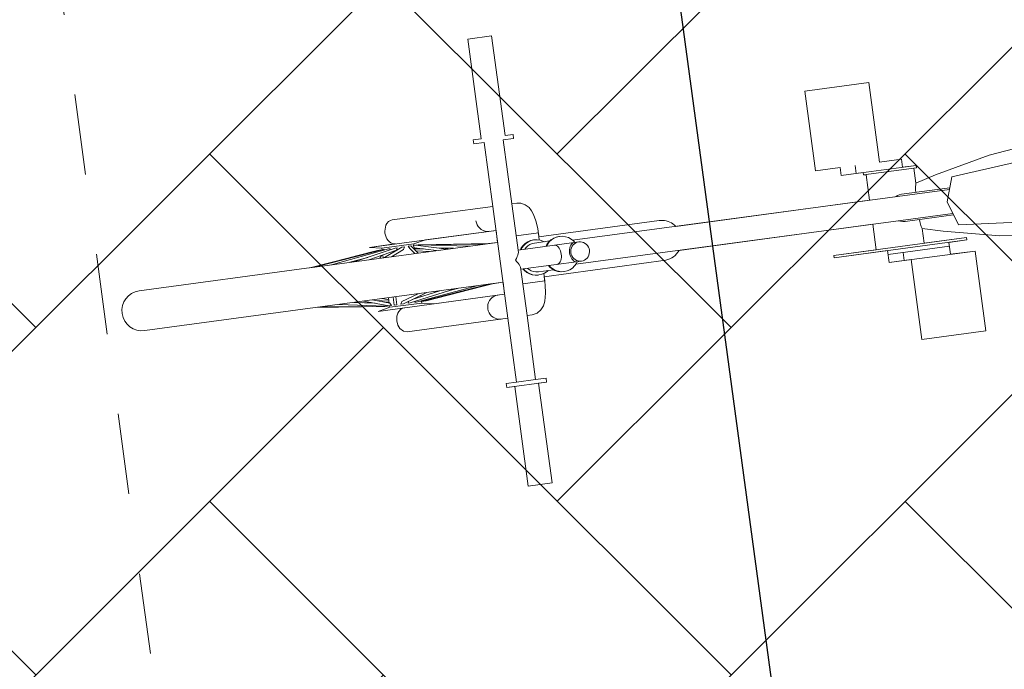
# Model space of a CAD drawing. Header units: metres. Extents: x 737835 to 905050, y 6570742 to 6590316.
# Tile 129 of 256: x 738020.346 to 738021.567, y 6590121.233 to 6590122.039. Entities that reach past the tile are written whole.
import ezdxf

# ---------------------------------------------------------------- set-up
doc = ezdxf.new("R2010")
doc.units = ezdxf.units.M
doc.header["$LTSCALE"] = 0.5
doc.linetypes.add('DASHED', pattern=[0.75, 0.5, -0.25])
for name, color, linetype in [('00_jooned', 7, 'Continuous'), ('AR_hoone', 7, 'Continuous'), ('AS_jalgrattad', 252, 'Continuous')]:
    doc.layers.add(name, color=color, linetype=linetype)
doc.layers.add('AS_mõõdud', color=7, linetype='Continuous', lineweight=0)
doc.layers.add('AS_sillutiskivi RG', color=9, linetype='Continuous', lineweight=0)
doc.styles.add('Style-Arial Narrow', font='ARIALN.TTF')
doc.dimstyles.new('ISO-25', dxfattribs={"dimtxt": 2.5, "dimasz": 2.5, "dimexe": 1.25, "dimexo": 0.625, "dimtad": 1, "dimdec": 1, "dimtxsty": 'Standard', "dimcen": 2.5, "dimadec": 0, "dimazin": 0, "dimtfac": 1, "dimtdec": 1, "dimtmove": 0, "dimatfit": 3, "dimfxl": 1, "dimarcsym": 0})

# ---------------------------------------------------------------- blocks, each defined once
blk = doc.blocks.new('A$C6b675ec8')
at = {"layer": 'AS_jalgrattad', "linetype": 'Continuous', "lineweight": 20, "ltscale": 100}
for p, q in [((473.328516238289, 4730.218163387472), (473.328516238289, 4870.218163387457)), ((497.2371889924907, 4809.408637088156), (497.2371889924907, 4870.218163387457)), ((925.2635378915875, 4860.218163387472), (925.2635378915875, 4850.218163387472)), ((450.2168277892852, 4855.218163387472), (450.4369465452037, 4852.61344072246)), ((450.4369465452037, 4852.61344072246), (451.0906146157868, 4850.087861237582)), ((451.0906146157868, 4850.087861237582), (452.1579706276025, 4847.718163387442)), ((452.1579706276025, 4847.718163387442), (453.6065835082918, 4845.576349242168)), ((1000.169633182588, 4850.218163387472), (906.4696854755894, 4850.218163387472)), ((934.1696331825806, 4847.218163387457), (934.1696331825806, 4850.218163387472)), ((1000.169633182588, 4847.218163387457), (934.1696331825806, 4847.218163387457)), ((1000.169633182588, 4847.218163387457), (1000.169633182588, 4850.218163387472)), ((327.0793504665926, 4835.211931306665), (238.3029190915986, 4825.216021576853)), ((331.7654200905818, 4835.211931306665), (245.6864156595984, 4825.216021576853)), ((338.3488179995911, 4835.211931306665), (265.3496388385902, 4825.216021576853)), ((346.3374055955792, 4835.211931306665), (295.2228300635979, 4825.216021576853)), ((324.2611591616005, 4835.211931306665), (295.8460240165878, 4831.695170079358)), ((473.328516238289, 4840.218163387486), (314.9990480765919, 4840.218163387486)), ((314.9990480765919, 4840.218163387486), (329.9990480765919, 4837.218163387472)), ((326.9968268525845, 4835.211931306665), (324.2611591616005, 4835.211931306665)), ((324.2611591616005, 4835.211931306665), (324.3671834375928, 4834.906550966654)), ((325.7028535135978, 4835.056942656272), (325.7251517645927, 4835.211931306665)), ((327.3812668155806, 4835.211931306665), (327.0793504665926, 4835.211931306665)), ((327.0793504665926, 4835.211931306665), (327.1660752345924, 4834.677833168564)), ((327.4121573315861, 4834.706409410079), (327.3812668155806, 4835.211931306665)), ((327.9033670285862, 4835.211931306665), (327.3895992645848, 4835.075571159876)), ((329.9990480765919, 4835.211931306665), (327.9033670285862, 4835.211931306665)), ((327.9033670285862, 4835.211931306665), (328.1446853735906, 4834.791474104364)), ((369.9990480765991, 4837.218163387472), (329.9990480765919, 4837.218163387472)), ((329.9990480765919, 4837.218163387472), (329.9990480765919, 4835.006811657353)), ((354.7676413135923, 4835.211931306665), (331.7028415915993, 4825.216021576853)), ((332.6619955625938, 4835.211931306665), (331.7654200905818, 4835.211931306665)), ((332.6619955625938, 4835.211931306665), (332.6290846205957, 4834.428717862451)), ((340.335745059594, 4835.211931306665), (338.3488179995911, 4835.211931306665)), ((340.335745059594, 4835.211931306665), (340.0384476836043, 4833.980114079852)), ((345.5146792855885, 4840.446047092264), (347.4196528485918, 4840.218163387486)), ((349.1750315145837, 4835.211931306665), (346.3374055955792, 4835.211931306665)), ((349.1750315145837, 4835.211931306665), (347.9609466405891, 4832.262020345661)), ((358.1137065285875, 4835.211931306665), (354.7676413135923, 4835.211931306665)), ((358.1137065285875, 4835.211931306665), (356.527224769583, 4832.230627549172)), ((366.0736339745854, 4835.211931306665), (362.6227143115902, 4835.211931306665)), ((364.3190286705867, 4832.230627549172), (362.6227143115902, 4835.211931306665)), ((366.0736339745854, 4835.211931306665), (373.840565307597, 4825.216021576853)), ((372.0947291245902, 4835.211931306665), (368.9551868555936, 4835.211931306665)), ((370.3836315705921, 4832.230627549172), (368.9551868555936, 4835.211931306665)), ((384.9990480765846, 4840.218163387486), (369.9990480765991, 4837.218163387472)), ((369.9990480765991, 4837.218163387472), (369.9990480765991, 4835.211931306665)), ((372.0947291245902, 4835.211931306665), (409.7565849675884, 4825.216021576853)), ((372.6084968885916, 4835.075571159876), (372.6168293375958, 4835.211931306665)), ((375.7369369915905, 4835.211931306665), (372.6168293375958, 4835.211931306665)), ((373.0887233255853, 4834.948113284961), (373.001269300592, 4835.211931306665)), ((375.4507590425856, 4835.211931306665), (438.4649637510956, 4825.216021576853)), ((375.7369369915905, 4835.211931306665), (456.5030474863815, 4825.216021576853)), ((453.6065835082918, 4845.576349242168), (455.3924378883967, 4843.727496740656)), ((455.3924378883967, 4843.727496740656), (457.4612714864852, 4842.227782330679)), ((457.4612714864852, 4842.227782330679), (459.7502238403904, 4841.122774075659)), ((459.7502238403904, 4841.122774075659), (462.1897462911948, 4840.446047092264)), ((462.1897462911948, 4840.446047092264), (464.7057151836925, 4840.218163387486)), ((1042.381719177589, 4830.218163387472), (1152.381719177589, 4840.218163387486)), ((473.328516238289, 4825.216021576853), (238.3029190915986, 4825.216021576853)), ((311.1837114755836, 4828.33731385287), (288.3892105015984, 4825.216021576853)), ((292.2156584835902, 4825.739984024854), (290.241511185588, 4825.216021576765)), ((347.8395710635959, 4832.209418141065), (312.0784941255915, 4825.216021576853)), ((328.6801803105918, 4828.462628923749), (326.1575308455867, 4825.216021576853)), ((329.9990480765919, 4828.720545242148), (329.9990480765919, 4825.216021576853)), ((356.527224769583, 4832.230627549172), (340.3415562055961, 4825.216021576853)), ((364.3190286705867, 4832.230627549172), (369.7694543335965, 4825.216021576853)), ((369.9990480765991, 4833.033290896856), (369.9990480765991, 4830.159989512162)), ((369.9990480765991, 4831.935940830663), (372.6567427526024, 4831.627316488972)), ((369.9990480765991, 4830.913731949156), (381.043305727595, 4829.401421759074)), ((370.3836315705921, 4832.230627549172), (396.8127496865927, 4825.216021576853)), ((371.3179158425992, 4828.462628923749), (387.9196020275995, 4825.216021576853)), ((397.1992849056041, 4828.548880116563), (418.209621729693, 4825.216021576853)), ((404.1520721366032, 4831.695170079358), (461.6951770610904, 4825.216021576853)), ((407.7824376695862, 4825.739984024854), (411.6088856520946, 4825.216021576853)), ((524.9419685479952, 4830.218163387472), (497.2371889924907, 4830.218163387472)), ((510.4955654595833, 4820.891401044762), (514.0735317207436, 4821.883933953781)), ((511.2720225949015, 4820.891401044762), (514.8499888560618, 4821.883933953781)), ((514.0735317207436, 4821.883933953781), (517.7636194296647, 4822.218163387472)), ((514.8499888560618, 4821.883933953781), (518.5400765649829, 4822.218163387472)), ((517.7636194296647, 4822.218163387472), (518.5400765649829, 4822.218163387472)), ((518.5400765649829, 4822.218163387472), (522.2301642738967, 4821.883933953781)), ((522.2301642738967, 4821.883933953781), (525.8081305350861, 4820.891401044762)), ((524.9419685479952, 4821.131675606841), (524.9419685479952, 4830.218163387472)), ((542.3303080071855, 4820.891401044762), (545.9082742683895, 4821.883933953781)), ((543.1067651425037, 4820.891401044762), (546.6847314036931, 4821.883933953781)), ((545.9082742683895, 4821.883933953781), (549.598361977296, 4822.218163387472)), ((546.6847314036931, 4821.883933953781), (550.3748191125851, 4822.218163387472)), ((549.598361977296, 4822.218163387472), (550.3748191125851, 4822.218163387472)), ((550.3748191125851, 4822.218163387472), (554.0649068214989, 4821.883933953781)), ((554.0649068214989, 4821.883933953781), (557.6428730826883, 4820.891401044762)), ((995.6599434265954, 4821.392972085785), (995.8924464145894, 4823.09079889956)), ((995.8924464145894, 4823.09079889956), (996.1751083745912, 4824.644784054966)), ((996.1751083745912, 4824.644784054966), (996.4729164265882, 4826.000630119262)), ((996.4729164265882, 4826.000630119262), (996.6993794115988, 4826.907192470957)), ((996.7171440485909, 4826.978306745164), (996.7500320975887, 4827.109962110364)), ((996.7500320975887, 4827.109962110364), (997.111806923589, 4828.43864185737)), ((997.111806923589, 4828.43864185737), (997.1696331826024, 4828.609400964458)), ((1032.381719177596, 4800.218163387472), (1042.381719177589, 4830.218163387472)), ((497.2371889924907, 4812.218163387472), (573.1508950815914, 4812.218163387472)), ((500.0366092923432, 4812.218163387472), (501.484892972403, 4814.359490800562)), ((500.8130664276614, 4812.218163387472), (502.2613501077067, 4814.359490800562)), ((501.484892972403, 4814.359490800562), (504.1041460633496, 4817.071141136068)), ((502.2613501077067, 4814.359490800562), (504.8806031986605, 4817.071141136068)), ((504.1041460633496, 4817.071141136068), (507.1384353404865, 4819.270722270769)), ((504.8806031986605, 4817.071141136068), (507.9148924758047, 4819.270722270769)), ((505.6362957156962, 4812.218163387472), (507.3641438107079, 4814.006963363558)), ((507.1384353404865, 4819.270722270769), (510.4955654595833, 4820.891401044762)), ((507.3641438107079, 4814.006963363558), (509.8467441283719, 4815.806620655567)), ((507.9148924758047, 4819.270722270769), (511.2720225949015, 4820.891401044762)), ((509.8467441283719, 4815.806620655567), (512.5934869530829, 4817.132630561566)), ((512.5934869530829, 4817.132630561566), (515.5209138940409, 4817.944702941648)), ((515.5209138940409, 4817.944702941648), (518.5400765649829, 4818.218163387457)), ((518.5400765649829, 4818.218163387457), (537.5211886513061, 4818.218163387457)), ((525.8081305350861, 4820.891401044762), (529.1652606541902, 4819.270722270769)), ((529.1652606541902, 4819.270722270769), (530.6172498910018, 4818.218163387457)), ((531.8713518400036, 4812.218163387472), (533.3196355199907, 4814.359490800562)), ((532.6478089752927, 4812.218163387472), (534.0960926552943, 4814.359490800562)), ((533.3196355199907, 4814.359490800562), (535.9388886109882, 4817.071141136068)), ((534.0960926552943, 4814.359490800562), (536.7153457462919, 4817.071141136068)), ((535.9388886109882, 4817.071141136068), (538.9731778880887, 4819.270722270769)), ((536.7153457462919, 4817.071141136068), (539.7496350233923, 4819.270722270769)), ((538.9731778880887, 4819.270722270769), (542.3303080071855, 4820.891401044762)), ((539.7496350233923, 4819.270722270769), (543.1067651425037, 4820.891401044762)), ((542.6234957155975, 4812.218163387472), (543.8187017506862, 4812.03585642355)), ((543.8187017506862, 4812.03585642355), (544.9775920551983, 4811.494474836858)), ((544.9775920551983, 4811.494474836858), (546.0649543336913, 4810.610468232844)), ((546.0649543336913, 4810.610468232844), (547.0477496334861, 4809.410696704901)), ((557.6428730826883, 4820.891401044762), (561.0000032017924, 4819.270722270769)), ((561.0000032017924, 4819.270722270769), (564.0342924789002, 4817.071141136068)), ((563.6202935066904, 4810.610468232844), (562.5985728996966, 4809.410696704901)), ((564.7507226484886, 4811.494474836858), (563.6202935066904, 4810.610468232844)), ((564.0342924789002, 4817.071141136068), (566.6535455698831, 4814.359490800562)), ((565.9555128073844, 4812.03585642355), (564.7507226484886, 4811.494474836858)), ((565.7002732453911, 4809.410696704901), (567.3553401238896, 4810.610468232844)), ((565.8241315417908, 4815.218163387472), (1037.381719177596, 4815.218163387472)), ((567.1980567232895, 4812.218163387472), (565.9555128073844, 4812.03585642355)), ((566.6535455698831, 4814.359490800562), (568.101829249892, 4812.218163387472)), ((567.3553401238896, 4810.610468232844), (569.186502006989, 4811.494474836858)), ((569.186502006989, 4811.494474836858), (571.1381199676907, 4812.03585642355)), ((571.1381199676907, 4812.03585642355), (573.1508950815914, 4812.218163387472)), ((573.1508950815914, 4812.218163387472), (575.1636701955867, 4812.03585642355)), ((575.1636701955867, 4812.03585642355), (577.1152881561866, 4811.494474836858)), ((577.1152881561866, 4811.490952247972), (578.946450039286, 4810.606945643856)), ((578.946450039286, 4810.610468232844), (580.6015169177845, 4809.410696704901)), ((969.6318056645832, 4815.218163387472), (971.7719894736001, 4816.192937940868)), ((971.7719894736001, 4816.192937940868), (972.1975636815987, 4816.308091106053)), ((972.7184786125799, 4816.449041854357), (974.6064510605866, 4816.959895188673)), ((974.6064510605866, 4816.959895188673), (977.4302374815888, 4817.218163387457)), ((977.4302374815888, 4817.218163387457), (1038.048385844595, 4817.218163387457)), ((995.4539044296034, 4817.796911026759), (995.5071589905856, 4819.608918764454)), ((995.4711858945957, 4817.218163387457), (995.4539044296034, 4817.796911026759)), ((995.5071589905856, 4819.608918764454), (995.6599434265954, 4821.392972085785)), ((492.1657701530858, 4800.218163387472), (493.7681339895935, 4802.301941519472)), ((493.7681339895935, 4798.134385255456), (492.1657701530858, 4800.218163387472)), ((493.7681339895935, 4802.301941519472), (495.1126771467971, 4804.322405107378)), ((495.1126771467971, 4796.113921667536), (493.7681339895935, 4798.134385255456)), ((495.1126771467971, 4804.322405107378), (496.1585460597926, 4806.218163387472)), ((496.1585460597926, 4806.218163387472), (496.8739625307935, 4807.931614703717)), ((496.8739625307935, 4807.931614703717), (497.2371889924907, 4809.410696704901)), ((547.0477496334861, 4809.410696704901), (547.896116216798, 4807.931614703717)), ((547.896116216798, 4807.931614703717), (548.5842768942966, 4806.218163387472)), ((548.5842768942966, 4806.218163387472), (549.0913222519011, 4804.322405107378)), ((549.0913222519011, 4804.322405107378), (549.4018459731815, 4802.301941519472)), ((549.4018459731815, 4798.134385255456), (549.0913222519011, 4796.113921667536)), ((549.4018459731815, 4802.301941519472), (549.5064129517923, 4800.218163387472)), ((549.5064129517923, 4800.218163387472), (549.4018459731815, 4798.134385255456)), ((560.1512385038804, 4802.301941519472), (560.0425299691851, 4800.218163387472)), ((560.0425299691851, 4800.218163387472), (560.1512385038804, 4798.134385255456)), ((560.474061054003, 4804.322405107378), (560.1512385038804, 4802.301941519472)), ((560.1512385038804, 4798.134385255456), (560.474061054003, 4796.113921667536)), ((561.0011888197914, 4806.218163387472), (560.474061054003, 4804.322405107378)), ((561.7166052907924, 4807.931614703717), (561.0011888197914, 4806.218163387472)), ((561.5597851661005, 4800.218163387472), (561.7358801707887, 4802.301941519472)), ((561.7358801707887, 4798.134385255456), (561.5597851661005, 4800.218163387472)), ((562.5985728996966, 4809.410696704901), (561.7166052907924, 4807.931614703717)), ((561.7358801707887, 4802.301941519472), (562.2588146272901, 4804.322405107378)), ((562.2588146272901, 4796.113921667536), (561.7358801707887, 4798.134385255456)), ((562.2588146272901, 4804.322405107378), (563.1126994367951, 4806.218163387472)), ((563.1126994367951, 4806.218163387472), (564.2715897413, 4807.931614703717)), ((564.2715897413, 4807.931614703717), (565.7002732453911, 4809.410696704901)), ((580.6015169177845, 4809.410696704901), (582.0302004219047, 4807.931614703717)), ((582.0302004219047, 4807.931614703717), (583.1890907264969, 4806.218163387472)), ((583.1890907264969, 4806.218163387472), (584.0429755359, 4804.322405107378)), ((584.0429755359, 4804.322405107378), (584.5659099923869, 4802.301941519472)), ((584.5659099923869, 4798.134385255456), (584.0429755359, 4796.113921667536)), ((584.5659099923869, 4802.301941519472), (584.7420049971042, 4800.218163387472)), ((584.7420049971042, 4800.218163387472), (584.5659099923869, 4798.134385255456)), ((1042.381719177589, 4770.218163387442), (1032.381719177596, 4800.218163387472)), ((496.1585460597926, 4794.218163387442), (495.1126771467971, 4796.113921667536)), ((496.8739625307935, 4792.504712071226), (496.1585460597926, 4794.218163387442)), ((497.2371889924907, 4791.025630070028), (496.8739625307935, 4792.504712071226)), ((497.2371889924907, 4730.218163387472), (497.2371889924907, 4791.027689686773)), ((497.2371889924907, 4788.218163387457), (573.1508950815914, 4788.218163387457)), ((501.484892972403, 4786.076835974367), (500.0366092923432, 4788.218163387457)), ((502.2613501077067, 4786.076835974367), (500.8130664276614, 4788.218163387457)), ((504.1041460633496, 4783.365185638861), (501.484892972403, 4786.076835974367)), ((504.8806031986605, 4783.365185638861), (502.2613501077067, 4786.076835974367)), ((507.3641438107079, 4786.429363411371), (505.6362957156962, 4788.218163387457)), ((509.8467441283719, 4784.629706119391), (507.3641438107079, 4786.429363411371)), ((533.3196355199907, 4786.076835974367), (531.8713518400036, 4788.218163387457)), ((534.0960926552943, 4786.076835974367), (532.6478089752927, 4788.218163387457)), ((535.9388886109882, 4783.365185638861), (533.3196355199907, 4786.076835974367)), ((536.7153457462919, 4783.365185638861), (534.0960926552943, 4786.076835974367)), ((543.8187017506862, 4788.400470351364), (542.6234957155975, 4788.218163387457)), ((544.9775920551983, 4788.941851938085), (543.8187017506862, 4788.400470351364)), ((546.0649543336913, 4789.82585854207), (544.9775920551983, 4788.941851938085)), ((547.0477496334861, 4791.025630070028), (546.0649543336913, 4789.82585854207)), ((547.896116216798, 4792.504712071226), (547.0477496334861, 4791.025630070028)), ((548.5842768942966, 4794.218163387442), (547.896116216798, 4792.504712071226)), ((549.0913222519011, 4796.113921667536), (548.5842768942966, 4794.218163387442)), ((560.474061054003, 4796.113921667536), (561.0011888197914, 4794.218163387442)), ((561.0011888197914, 4794.218163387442), (561.7166052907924, 4792.504712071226)), ((561.7166052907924, 4792.504712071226), (562.5985728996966, 4791.025630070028)), ((563.1126994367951, 4794.218163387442), (562.2588146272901, 4796.113921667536)), ((562.5985728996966, 4791.025630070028), (563.6202935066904, 4789.82585854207)), ((564.2715897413, 4792.504712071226), (563.1126994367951, 4794.218163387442)), ((563.6202935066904, 4789.82585854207), (564.7507226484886, 4788.941851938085)), ((566.6535455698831, 4786.076835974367), (564.0342924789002, 4783.365185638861)), ((565.7002732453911, 4791.025630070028), (564.2715897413, 4792.504712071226)), ((564.7507226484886, 4788.941851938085), (565.9555128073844, 4788.400470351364)), ((567.3553401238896, 4789.82585854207), (565.7002732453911, 4791.025630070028)), ((565.8241315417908, 4785.218163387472), (1037.381719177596, 4785.218163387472)), ((565.9555128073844, 4788.400470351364), (567.1980564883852, 4788.218163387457)), ((568.101829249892, 4788.218163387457), (566.6535455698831, 4786.076835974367)), ((569.186502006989, 4788.941851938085), (567.3553401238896, 4789.82585854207)), ((571.1381199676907, 4788.400470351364), (569.186502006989, 4788.941851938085)), ((573.1508950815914, 4788.218163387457), (571.1381199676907, 4788.400470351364)), ((575.1636701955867, 4788.400470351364), (573.1508950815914, 4788.218163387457)), ((577.1152881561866, 4788.941851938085), (575.1636701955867, 4788.400470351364)), ((578.946450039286, 4789.829381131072), (577.1152881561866, 4788.945374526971)), ((580.6015169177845, 4791.025630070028), (578.946450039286, 4789.82585854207)), ((582.0302004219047, 4792.504712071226), (580.6015169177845, 4791.025630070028)), ((583.1890907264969, 4794.218163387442), (582.0302004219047, 4792.504712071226)), ((584.0429755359, 4796.113921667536), (583.1890907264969, 4794.218163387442)), ((971.7719894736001, 4784.243388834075), (969.6318056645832, 4785.218163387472)), ((473.328516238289, 4775.218401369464), (238.3512271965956, 4775.218401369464)), ((309.019491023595, 4767.169403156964), (238.3512271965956, 4775.218401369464)), ((324.0364877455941, 4765.224395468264), (246.8748627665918, 4775.218401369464)), ((325.108253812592, 4765.224395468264), (267.8367970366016, 4775.218401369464)), ((312.6338168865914, 4770.651562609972), (286.4631790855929, 4775.218401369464)), ((296.8912475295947, 4773.490245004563), (286.9879081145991, 4775.218401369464)), ((308.6038271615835, 4771.973226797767), (294.8556214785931, 4773.75390014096)), ((329.1822170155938, 4765.224395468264), (298.7087113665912, 4775.218401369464)), ((330.924186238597, 4768.205699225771), (309.541207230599, 4775.218401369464)), ((329.9990480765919, 4770.963202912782), (314.0067325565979, 4773.75390014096)), ((329.9990480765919, 4772.660984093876), (322.2010268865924, 4775.218401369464)), ((329.9990480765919, 4775.218401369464), (329.9990480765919, 4768.509104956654)), ((335.7669972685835, 4765.224395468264), (335.7669972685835, 4775.218401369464)), ((339.2310988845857, 4765.224395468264), (339.2310988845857, 4775.218401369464)), ((345.5815943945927, 4768.205699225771), (366.9645734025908, 4775.218401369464)), ((347.3235636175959, 4765.224395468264), (377.797069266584, 4775.218401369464)), ((355.7387312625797, 4765.224395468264), (413.0101880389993, 4775.218401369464)), ((358.9353282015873, 4769.032557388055), (394.3838059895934, 4775.218401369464)), ((363.4616084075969, 4765.224395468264), (440.6232333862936, 4775.218401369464)), ((369.5607020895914, 4765.224395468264), (457.3056645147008, 4775.218401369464)), ((373.9019065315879, 4765.224395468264), (461.6468689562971, 4775.218401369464)), ((385.9913635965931, 4773.75390014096), (390.456888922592, 4775.218401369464)), ((403.1068486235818, 4773.490245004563), (416.4495817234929, 4775.218401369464)), ((405.1424746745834, 4773.75390014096), (413.5349170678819, 4775.218401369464)), ((507.1384353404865, 4781.165604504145), (504.1041460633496, 4783.365185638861)), ((507.9148924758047, 4781.165604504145), (504.8806031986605, 4783.365185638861)), ((510.4955654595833, 4779.544925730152), (507.1384353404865, 4781.165604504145)), ((511.2720225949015, 4779.544925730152), (507.9148924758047, 4781.165604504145)), ((512.5934869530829, 4783.303696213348), (509.8467441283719, 4784.629706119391)), ((514.0735317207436, 4778.552392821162), (510.4955654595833, 4779.544925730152)), ((514.8499888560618, 4778.552392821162), (511.2720225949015, 4779.544925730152)), ((515.5209138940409, 4782.491623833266), (512.5934869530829, 4783.303696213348)), ((517.7636194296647, 4778.218163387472), (514.0735317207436, 4778.552392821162)), ((518.5400765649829, 4778.218163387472), (514.8499888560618, 4778.552392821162)), ((518.5400765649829, 4782.218163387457), (515.5209138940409, 4782.491623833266)), ((517.7636194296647, 4778.218163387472), (518.5400765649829, 4778.218163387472)), ((518.5400765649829, 4782.218163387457), (537.5211886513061, 4782.218163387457)), ((522.2301642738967, 4778.552392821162), (518.5400765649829, 4778.218163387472)), ((525.8081305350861, 4779.544925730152), (522.2301642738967, 4778.552392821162)), ((524.9419685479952, 4770.218163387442), (524.9419685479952, 4779.304651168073)), ((529.1652606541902, 4781.165604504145), (525.8081305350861, 4779.544925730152)), ((530.6172498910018, 4782.218163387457), (529.1652606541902, 4781.165604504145)), ((538.9731778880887, 4781.165604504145), (535.9388886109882, 4783.365185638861)), ((539.7496350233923, 4781.165604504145), (536.7153457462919, 4783.365185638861)), ((542.3303080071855, 4779.544925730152), (538.9731778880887, 4781.165604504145)), ((543.1067651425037, 4779.544925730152), (539.7496350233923, 4781.165604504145)), ((545.9082742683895, 4778.552392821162), (542.3303080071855, 4779.544925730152)), ((546.6847314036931, 4778.552392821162), (543.1067651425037, 4779.544925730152)), ((549.598361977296, 4778.218163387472), (545.9082742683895, 4778.552392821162)), ((550.3748191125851, 4778.218163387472), (546.6847314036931, 4778.552392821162)), ((549.598361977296, 4778.218163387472), (550.3748191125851, 4778.218163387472)), ((554.0649068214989, 4778.552392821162), (550.3748191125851, 4778.218163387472)), ((557.6428730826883, 4779.544925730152), (554.0649068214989, 4778.552392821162)), ((561.0000032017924, 4781.165604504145), (557.6428730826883, 4779.544925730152)), ((564.0342924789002, 4783.365185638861), (561.0000032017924, 4781.165604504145)), ((972.1975636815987, 4784.128235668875), (971.7719894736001, 4784.243388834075)), ((974.6064510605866, 4783.47643158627), (972.7184786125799, 4783.987284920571)), ((977.4302374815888, 4783.218163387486), (974.6064510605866, 4783.47643158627)), ((977.4302374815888, 4783.218163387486), (1038.048385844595, 4783.218163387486)), ((995.4539044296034, 4782.639415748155), (995.4711858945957, 4783.218163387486)), ((995.5071589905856, 4780.82740801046), (995.4539044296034, 4782.639415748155)), ((995.6599434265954, 4779.043354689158), (995.5071589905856, 4780.82740801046)), ((995.8924464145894, 4777.345527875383), (995.6599434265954, 4779.043354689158)), ((996.1751083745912, 4775.791542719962), (995.8924464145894, 4777.345527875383)), ((996.4729164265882, 4774.435696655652), (996.1751083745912, 4775.791542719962)), ((996.6993794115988, 4773.529134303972), (996.4729164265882, 4774.435696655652)), ((996.9702889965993, 4772.503684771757), (996.714184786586, 4773.458020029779)), ((329.9990480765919, 4763.218163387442), (314.9990480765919, 4760.218163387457)), ((327.7619096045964, 4765.224395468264), (324.0364877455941, 4765.224395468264)), ((329.9990480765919, 4769.202108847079), (326.5067325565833, 4769.654435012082)), ((327.5639808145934, 4765.755107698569), (327.7619096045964, 4765.224395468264)), ((328.5143512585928, 4765.443426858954), (327.6432177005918, 4765.542647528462)), ((332.437407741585, 4765.224395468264), (329.1822170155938, 4765.224395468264)), ((329.9990480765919, 4765.224395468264), (329.9990480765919, 4763.218163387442)), ((369.9990480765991, 4763.218163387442), (329.9990480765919, 4763.218163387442)), ((330.924186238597, 4768.205699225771), (332.437407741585, 4765.224395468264)), ((339.2310988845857, 4765.224395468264), (335.7669972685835, 4765.224395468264)), ((344.0683728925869, 4765.224395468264), (345.5815943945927, 4768.205699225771)), ((347.3235636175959, 4765.224395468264), (344.0683728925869, 4765.224395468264)), ((353.0850754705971, 4765.224395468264), (353.8879784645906, 4767.377242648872)), ((355.7387312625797, 4765.224395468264), (353.0850754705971, 4765.224395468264)), ((361.7295575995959, 4765.224395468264), (361.9387409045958, 4766.306311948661)), ((363.4616084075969, 4765.224395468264), (361.7295575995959, 4765.224395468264)), ((368.959167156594, 4765.224395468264), (368.9523546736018, 4765.935559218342)), ((369.5607020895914, 4765.224395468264), (368.959167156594, 4765.224395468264)), ((369.9990480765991, 4772.660984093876), (369.9990480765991, 4770.963202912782)), ((369.9990480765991, 4765.274424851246), (369.9990480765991, 4763.218163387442)), ((370.8158791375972, 4765.224395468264), (369.9990480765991, 4765.224395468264)), ((369.9990480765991, 4763.218163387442), (384.9990480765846, 4760.218163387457)), ((370.8158791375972, 4765.224395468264), (370.7375586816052, 4765.358437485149)), ((370.8158791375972, 4765.224395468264), (371.4837448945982, 4765.443426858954)), ((372.3548784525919, 4765.542647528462), (372.2361865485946, 4765.224395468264)), ((375.9616084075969, 4765.224395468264), (372.2361865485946, 4765.224395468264)), ((373.2962957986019, 4765.649873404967), (373.3003715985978, 4765.224395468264)), ((373.9019065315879, 4765.224395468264), (373.7998605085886, 4765.707228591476)), ((374.2369355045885, 4765.262554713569), (374.2295575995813, 4765.224395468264)), ((375.9616084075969, 4765.224395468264), (375.8745177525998, 4765.449072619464)), ((375.9616084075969, 4765.224395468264), (390.978605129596, 4767.169403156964)), ((524.9419685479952, 4770.218163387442), (497.2371889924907, 4770.218163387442)), ((997.1696331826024, 4771.82692581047), (996.9702889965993, 4772.503684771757)), ((1152.381719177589, 4760.218163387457), (1042.381719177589, 4770.218163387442)), ((473.328516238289, 4760.218163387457), (314.9990480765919, 4760.218163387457)), ((347.4196528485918, 4760.218163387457), (345.5146792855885, 4759.990279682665)), ((451.0906146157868, 4750.348465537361), (450.4369465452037, 4747.822886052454)), ((452.1579706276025, 4752.718163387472), (451.0906146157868, 4750.348465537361)), ((453.6065835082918, 4754.859977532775), (452.1579706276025, 4752.718163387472)), ((455.3924378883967, 4756.708830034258), (453.6065835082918, 4754.859977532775)), ((457.4612714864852, 4758.208544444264), (455.3924378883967, 4756.708830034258)), ((459.7502238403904, 4759.313552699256), (457.4612714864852, 4758.208544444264)), ((462.1897462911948, 4759.990279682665), (459.7502238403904, 4759.313552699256)), ((464.7057151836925, 4760.218163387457), (462.1897462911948, 4759.990279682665)), ((1050.169633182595, 4753.218163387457), (884.1696331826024, 4753.218163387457)), ((884.1696331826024, 4750.218163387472), (884.1696331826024, 4753.218163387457)), ((1050.169633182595, 4750.218163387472), (884.1696331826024, 4750.218163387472)), ((1050.169633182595, 4750.218163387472), (1050.169633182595, 4753.218163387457)), ((450.4369465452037, 4747.822886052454), (450.2168277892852, 4745.218163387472)), ((450.2168277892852, 4745.218163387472), (450.4369465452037, 4742.613440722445)), ((450.4369465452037, 4742.613440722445), (451.0906146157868, 4740.087861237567)), ((451.0906146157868, 4740.087861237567), (452.1579706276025, 4737.718163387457)), ((452.1579706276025, 4737.718163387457), (453.6065835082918, 4735.576349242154)), ((950.9323041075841, 4745.218163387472), (1027.869580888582, 4745.218163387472)), ((969.7261565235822, 4745.218163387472), (969.7261565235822, 4735.218163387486)), ((453.6065835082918, 4735.576349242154), (455.3924378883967, 4733.72749674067)), ((455.3924378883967, 4733.72749674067), (457.4612714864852, 4732.227782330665)), ((457.4612714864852, 4732.227782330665), (459.7502238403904, 4731.122774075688)), ((459.7502238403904, 4731.122774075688), (462.1897462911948, 4730.44604709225)), ((462.1897462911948, 4730.44604709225), (464.7057151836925, 4730.218163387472)), ((1058.47265468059, 4735.218163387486), (950.9323041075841, 4735.218163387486)), ((510.187720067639, 4645.218163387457), (460.3779851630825, 4645.218163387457)), ((497.2371889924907, 4650.218163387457), (473.328516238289, 4650.218163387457))]:
    blk.add_line(p, q, dxfattribs=at)
at = {"layer": 'AS_jalgrattad', "linetype": 'Continuous', "lineweight": 20, "ltscale": 100, "flags": 128}
blk.add_lwpolyline([(1134.120993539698, 4744.50531990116), (1091.525394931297, 4749.735401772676), (1022.536992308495, 4765.029762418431), (997.169633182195, 4771.827153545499), (997.169633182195, 4753.218163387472), (1050.169633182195, 4753.218163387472), (1050.169633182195, 4750.218163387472), (1027.869580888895, 4750.218163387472), (1027.869580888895, 4735.218163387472), (1058.472654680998, 4735.218163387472), (1058.472654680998, 4635.218163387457), (978.4726546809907, 4635.218163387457), (978.4726546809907, 4735.218163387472), (950.9323041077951, 4735.218163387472), (950.9323041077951, 4750.218163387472), (884.169633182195, 4750.218163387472), (884.169633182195, 4753.218163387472), (937.169633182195, 4753.218163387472), (937.169633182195, 4785.218163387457), (694.8930369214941, 4785.218163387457, -0.2224869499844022), (677.0554026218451, 4775.397806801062), (524.9419685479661, 4775.218401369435), (524.8234949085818, 4764.986091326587), (523.8390317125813, 4754.832070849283), (521.3483098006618, 4744.951025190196), (518.9532596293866, 4739.67815321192), (515.2769586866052, 4735.105012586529), (510.2411451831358, 4731.716720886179), (503.5285719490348, 4730.218163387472), (497.2371889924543, 4730.218163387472), (497.2371889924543, 4650.218163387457), (510.1877200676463, 4650.218163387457), (510.1877200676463, 4645.218163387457), (500.2257730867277, 4645.218163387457), (500.2257730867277, 4520.218163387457), (470.339932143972, 4520.218163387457), (470.339932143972, 4645.218163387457), (460.3779851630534, 4645.218163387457), (460.3779851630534, 4650.218163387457), (473.3285162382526, 4650.218163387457), (473.3285162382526, 4730.218163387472), (347.4196528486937, 4730.218163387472), (342.8010437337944, 4731.675278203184), (339.0159112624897, 4735.576349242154), (337.110937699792, 4740.087861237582), (336.4493473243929, 4745.218163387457), (337.3374942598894, 4751.012784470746), (339.0159112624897, 4754.859977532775), (340.3680763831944, 4756.708830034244), (343.4061294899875, 4759.14684838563), (345.5146792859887, 4759.99027968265), (314.9990480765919, 4760.218163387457), (330.0246885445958, 4763.218163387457), (330.0246885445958, 4765.224395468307), (324.0364877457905, 4765.224395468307), (238.3512271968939, 4775.218401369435), (25.10813080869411, 4775.218401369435, -0.9956461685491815), (24.67180818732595, 4825.216021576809), (240.4011850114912, 4825.216021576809), (324.2611591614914, 4835.211931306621), (329.9990480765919, 4835.006811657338), (329.9990480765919, 4837.218163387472), (314.9990480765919, 4840.218163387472), (346.4671660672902, 4840.332105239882), (343.6675873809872, 4841.122774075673), (341.9345000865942, 4842.227782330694), (340.3680763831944, 4843.727496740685), (339.0159112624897, 4845.576349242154), (337.9190895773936, 4847.718163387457), (337.110937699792, 4850.087861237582), (336.616010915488, 4852.61344072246), (336.4493473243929, 4855.218163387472), (336.616010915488, 4857.822886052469), (337.9190895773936, 4862.718163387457), (339.0159112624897, 4864.859977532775), (340.3680763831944, 4866.708830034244), (342.8010437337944, 4868.761048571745), (345.5146792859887, 4869.99027968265), (347.4196528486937, 4870.218163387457), (473.3285162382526, 4870.218163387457), (473.3285162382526, 4950.218163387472), (460.3779851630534, 4950.218163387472), (460.3779851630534, 4955.218163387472), (470.339932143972, 4955.218163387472), (470.339932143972, 5080.218163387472), (500.2257730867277, 5080.218163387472), (500.2257730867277, 4955.218163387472), (510.1877200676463, 4955.218163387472), (510.1877200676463, 4950.218163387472), (497.2371889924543, 4950.218163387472), (497.2371889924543, 4870.218163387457), (503.5285719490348, 4870.218163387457), (508.4840632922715, 4869.313552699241), (513.4811502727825, 4866.892920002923), (517.6942429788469, 4862.770820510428), (520.2842550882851, 4858.363989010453), (522.1563205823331, 4853.299313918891), (523.8971949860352, 4845.283314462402), (524.8234949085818, 4835.450235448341), (524.9419685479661, 4825.216021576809), (675.3262879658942, 4825.216021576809), (679.6502407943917, 4824.781681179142, -0.18800846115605), (694.9124724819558, 4815.218163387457), (937.169633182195, 4815.218163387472), (937.169633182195, 4847.218163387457), (934.169633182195, 4847.218163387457), (934.169633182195, 4850.218163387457), (906.4696854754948, 4850.218163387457), (906.4696854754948, 4860.218163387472), (875.8666116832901, 4860.218163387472), (875.8666116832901, 4960.218163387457), (955.8666116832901, 4960.218163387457), (955.8666116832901, 4860.218163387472), (983.4069622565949, 4860.218163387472), (983.4069622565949, 4850.218163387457), (1000.169633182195, 4850.218163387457), (1000.169633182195, 4847.218163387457), (997.169633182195, 4847.218163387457), (997.169633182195, 4828.609400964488), (1022.536992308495, 4835.406564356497), (1091.525394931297, 4850.700925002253), (1134.120993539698, 4855.931006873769)], format="xyb", dxfattribs=at)
for points in [[(473.3285162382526, 4825.216021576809), (473.3285162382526, 4840.218163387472), (384.9990480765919, 4840.218163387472), (369.9990480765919, 4837.218163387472), (369.9990480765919, 4835.211931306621), (375.7369369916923, 4835.211931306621), (461.6951770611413, 4825.216021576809)], [(473.3285162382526, 4760.218163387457), (473.3285162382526, 4775.218401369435), (459.809253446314, 4775.218401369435), (375.9616084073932, 4765.224395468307), (369.9990480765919, 4765.274424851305), (369.9990480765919, 4763.218163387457), (384.9990480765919, 4760.218163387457)]]:
    blk.add_lwpolyline(points, close=True, dxfattribs=at)
blk = doc.blocks.new('*D84')
at = {"layer": 'AS_mõõdud', "color": 0, "lineweight": -2, "transparency": 16777216}
for p, q in [((738003.5863796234, 6590244.891479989), (738005.5274819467, 6590245.153972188)), ((738004.6437087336, 6590244.227179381), (738022.8644154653, 6590109.486961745)), ((738022.0215002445, 6590108.565694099), (738023.9626025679, 6590108.828186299))]:
    blk.add_line(p, q, dxfattribs=at)
at = {"layer": 'AS_mõõdud', "color": 0, "transparency": 16777216}
for points in [[(738004.7758394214, 6590244.245047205), (738004.511578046, 6590244.209311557), (738004.5365017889, 6590245.019963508)], [(738022.9965461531, 6590109.504829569), (738022.7322847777, 6590109.469093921), (738022.97162241, 6590108.694177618)]]:
    blk.add_solid(points, dxfattribs=at)
at = {"layer": 'Defpoints', "color": 0, "transparency": 16777216}
for p in [(738003.289085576, 6590244.851277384), (738022.97162241, 6590108.694177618), (738021.7242061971, 6590108.525491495)]:
    blk.add_point(p, dxfattribs=at)
at = {"layer": 'AS_mõõdud', "color": 0, "transparency": 16777216, "insert": (738014.4882391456, 6590176.956352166), "char_height": 1, "attachment_point": 5, "rotation": 277.7013006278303, "style": 'Style-Arial Narrow'}
blk.add_mtext('{\\fArial Narrow|b0|i0|c186|p39;pikkus }137,6m', dxfattribs=at)
blk = doc.blocks.new('A$C2b1a9425')
at = {"layer": '00_jooned', "color": 252, "linetype": 'DASHED', "lineweight": 20, "flags": 128}
blk.add_lwpolyline([(-38138.00000173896, -104104.9999988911), (-38638.00000173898, -104104.9999988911), (-38638.000001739, -137529.9981356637), (959.9999992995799, -137529.9981356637), (959.9999992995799, -104130.1958752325), (399.9999992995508, -104129.9999898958)], dxfattribs=at)

msp = doc.modelspace()

# ---------------------------------------------------------------- hatches: boundary and pattern name
at = {"layer": 'AS_sillutiskivi RG'}
h = msp.add_hatch(dxfattribs=at)
h.set_pattern_fill('AR-HBONE', color=256, scale=0.003)
h.set_pattern_definition([(45, (0, 0), (0, 0.4310522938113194), [0.9144000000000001, -0.3048]), (135, (0.215526, 0.215526), (4.263256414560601e-17, 0.4310522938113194), [0.9144000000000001, -0.3048])])
edge = h.paths.add_edge_path()
edge.add_line((737983.4830792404, 6590103.351854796), (737979.0740109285, 6590135.955578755))
edge.add_line((737979.0740109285, 6590135.955578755), (737979.0868998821, 6590135.957321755))
edge.add_line((737979.0868998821, 6590135.957321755), (737977.784161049, 6590145.590633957))
edge.add_line((737977.784161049, 6590145.590633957), (737983.7885069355, 6590146.402613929))
edge.add_line((737983.7885069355, 6590146.402613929), (737980.9768545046, 6590167.17900814))
edge.add_line((737980.9768545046, 6590167.17900814), (737978.9903224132, 6590166.941128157))
edge.add_line((737978.9903224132, 6590166.941128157), (737980.2468521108, 6590157.64947205))
edge.add_arc((737977.2676211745, 6590157.247628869), 3.006209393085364, -31.360031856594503, 7.681780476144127, ccw=False)
edge.add_line((737979.834665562, 6590155.683155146), (737976.8188695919, 6590150.490873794))
edge.add_arc((737975.5217863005, 6590151.244249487), 1.500000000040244, 187.7015048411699, 329.8509985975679, ccw=False)
edge.add_line((737974.0353167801, 6590151.043231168), (737972.7645309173, 6590160.440307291))
edge.add_arc((737975.7374699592, 6590160.84234393), 3.00000000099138, 149.5332456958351, 187.7015048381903, ccw=False)
edge.add_line((737973.1516994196, 6590162.36345889), (737976.170513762, 6590167.495195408))
edge.add_arc((737977.4786868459, 6590166.700422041), 1.530680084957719, 9.047565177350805, 148.7194568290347, ccw=False)
edge.add_line((737978.9903224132, 6590166.941128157), (737980.9768545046, 6590167.17900814))
edge.add_line((737980.9768545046, 6590167.17900814), (737979.0776479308, 6590181.223064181))
edge.add_line((737979.0776479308, 6590181.223064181), (737976.4692339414, 6590180.880048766))
edge.add_arc((737961.7923576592, 6590184.636616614), 15.14999998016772, 329.5332456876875, 345.64327380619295, ccw=False)
edge.add_line((737974.8504988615, 6590176.954986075), (737968.8775933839, 6590166.797012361))
edge.add_line((737968.8775933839, 6590166.797012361), (737971.5396224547, 6590147.112114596))
edge.add_arc((737968.5666834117, 6590146.710077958), 3.000000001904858, -30.149001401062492, 7.7015048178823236, ccw=False)
edge.add_line((737971.1608499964, 6590145.203326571), (737965.9948735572, 6590136.309089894))
edge.add_line((737965.9948735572, 6590136.309089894), (737966.6562030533, 6590131.474723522))
edge.add_line((737966.6562030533, 6590131.474723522), (737973.9909202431, 6590124.281226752))
edge.add_arc((737971.8902982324, 6590122.13940808), 3.000000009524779, 7.705853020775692, 45.55635914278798, ccw=False)
edge.add_line((737974.8632067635, 6590122.541670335), (737975.8292883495, 6590115.397608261))
edge.add_arc((737969.883410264, 6590114.593534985), 6.000000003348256, -30.466754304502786, 7.701504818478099, ccw=False)
edge.add_line((737975.0549513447, 6590111.551305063), (737970.4519059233, 6590103.727861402))
edge.add_line((737970.4519059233, 6590103.727861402), (737963.3686745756, 6590102.769834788))
edge.add_line((737963.3686745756, 6590102.769834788), (737963.4853048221, 6590101.903634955))
edge.add_line((737963.4853048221, 6590101.903634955), (737964.2599999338, 6590096.149999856))
edge.add_line((737964.2599999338, 6590096.149999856), (737968.044939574, 6590096.676919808))
edge.add_line((737968.044939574, 6590096.676919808), (738030.6107786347, 6590105.376896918))
edge.add_line((738030.6107786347, 6590105.376896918), (738029.7403083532, 6590111.683526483))
edge.add_arc((738027.7647367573, 6590111.420697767), 1.992978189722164, -82.45412189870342, 7.578091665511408, ccw=False)
edge.add_line((738028.0264547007, 6590109.444978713), (738027.6517325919, 6590109.394304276))
edge.add_line((738027.6517325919, 6590109.394304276), (738021.7249182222, 6590108.523879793))
edge.add_line((738021.7249182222, 6590108.523879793), (737983.4830792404, 6590103.351854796))
edge = h.paths.add_edge_path(flags=16)
edge.add_arc((737977.25940435, 6590103.73078628), 2.249999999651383, 0, 360)
h = msp.add_hatch(dxfattribs=at)
h.set_pattern_fill('AR-HBONE', color=256, scale=0.003)
h.set_pattern_definition([(45, (0, 0), (0, 0.4310522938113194), [0.9144000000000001, -0.3048]), (135, (0.2155260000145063, 0.2155259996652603), (4.263256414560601e-17, 0.4310522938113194), [0.9144000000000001, -0.3048])])
edge = h.paths.add_edge_path()
edge.add_line((738017.2913671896, 6590141.293722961), (738023.7939353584, 6590142.173045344))
edge.add_arc((738023.5259690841, 6590144.155012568), 2.000000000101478, 277.6998237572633, 366.5438203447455)
edge.add_line((738025.5129390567, 6590144.382938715), (738026.4036374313, 6590137.467994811))
edge.add_arc((738024.4200615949, 6590137.212207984), 1.999999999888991, 7.347877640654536, 97.6997763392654)
edge.add_line((738024.1520969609, 6590139.19417543), (738023.6314158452, 6590139.123778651))
edge.add_arc((738023.899380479, 6590137.141811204), 2.000000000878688, 97.69977632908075, 187.7015045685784)
edge.add_line((738021.9174211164, 6590136.873786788), (738025.401748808, 6590111.10823922))
edge.add_arc((738027.3837081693, 6590111.376263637), 1.999999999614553, 187.7015045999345, 277.7015047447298)
edge.add_line((738027.6517325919, 6590109.394304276), (738021.7250641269, 6590108.522895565))
edge.add_line((738021.7250641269, 6590108.522895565), (738017.6954312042, 6590138.32071645))
edge.add_line((738017.6954312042, 6590138.32071645), (738017.2913671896, 6590141.293722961))
edge = h.paths.add_edge_path(flags=16)
edge.add_line((738017.9469333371, 6590140.368236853), (738024.1520969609, 6590139.19417543))
edge.add_line((738024.1520969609, 6590139.19417543), (738025.2427447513, 6590139.310749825))

# ---------------------------------------------------------------- block references
at = {"layer": 'AS_jalgrattad', "xscale": 0.001, "yscale": 0.001, "zscale": 0.001, "rotation": 7.701504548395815}
msp.add_blockref('A$C6b675ec8', (738021.1161160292, 6590116.917797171), dxfattribs=at)

# ---------------------------------------------------------------- dimensions: what is measured, and where the dimension line sits
at = {"layer": 'AS_mõõdud'}
dim = msp.add_aligned_dim(p1=(738003.2890855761, 6590244.851277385), p2=(738021.7242061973, 6590108.525491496), distance=1.2587701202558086, text='{\\fArial Narrow|b0|i0|c186|p39;pikkus }<>m', dimstyle='ISO-25', override={"dimtxt": 1, "dimasz": 0.8, "dimexe": 1, "dimexo": 0.3, "dimgap": 0.1, "dimtxsty": 'Style-Arial Narrow', "dimtmove": 1}, dxfattribs=at)
dim.commit()
dim.dimension.update_dxf_attribs({"geometry": '*D84', "text_midpoint": (738014.4882391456, 6590176.956352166)})

# ---------------------------------------------------------------- next in the draw order: block references
at = {"layer": 'AR_hoone', "linetype": 'ByBlock', "lineweight": 30, "ltscale": 0.1, "xscale": 0.0009999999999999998, "yscale": 0.0009999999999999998, "zscale": 0.0009999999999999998, "rotation": 7.701504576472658}
msp.add_blockref('A$C2b1a9425', (738002.9053749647, 6590244.256178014), dxfattribs=at)

doc.saveas('drawing.dxf')
